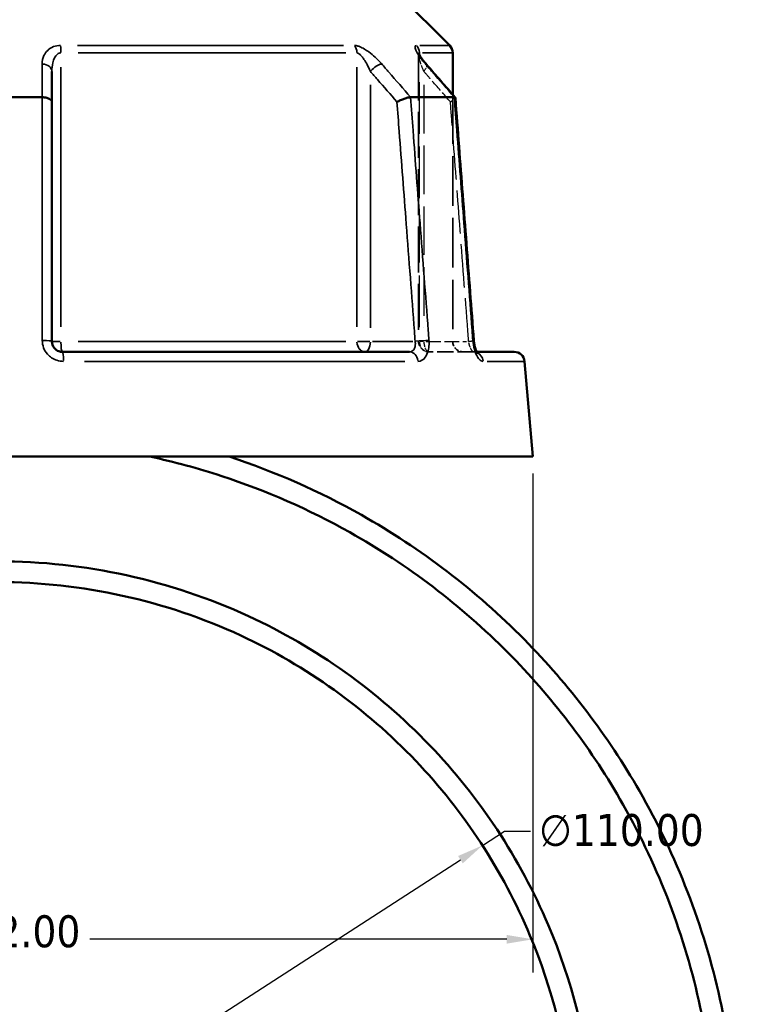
# Model space of a CAD drawing. Header units: millimetres. Extents: x 0 to 926, y 0 to 964.
# Tile 6 of 17: x 397 to 465, y 339 to 433. Entities that reach past the tile are written whole.
import ezdxf

# ---------------------------------------------------------------- set-up
doc = ezdxf.new("R2010")
doc.units = ezdxf.units.MM
doc.linetypes.add('DASHED', pattern=[0.2067, 0.1654, -0.0413])
for name, color, linetype, lineweight in [('Dimension (ANSI)', 7, 'Continuous', 25), ('Hidden (ANSI)', 7, 'DASHED', 35), ('Hidden Narrow (ANSI)', 7, 'DASHED', 25), ('Visible (ANSI)', 7, 'Continuous', 50), ('Visible Narrow (ANSI)', 7, 'Continuous', 35)]:
    doc.layers.add(name, color=color, linetype=linetype, lineweight=lineweight)
doc.styles.add('Note Text (ANSI)', font='tahoma.ttf')
doc.dimstyles.new('Default - mm (ANSI)', dxfattribs={"dimtxt": 3.048, "dimasz": 2.5, "dimexe": 3.175, "dimexo": 1.6002, "dimgap": 0.8, "dimtad": 0, "dimtoh": 1, "dimrnd": 1e-08, "dimzin": 4, "dimdsep": 46, "dimtxsty": 'Note Text (ANSI)', "dimcen": 0.09, "dimdle": 10, "dimclrd": 256, "dimclre": 256, "dimclrt": 256, "dimadec": 1, "dimazin": 1, "dimtfac": 1, "dimtofl": 0, "dimtmove": 0, "dimatfit": 3, "dimfxl": 1, "dimtolj": 1, "dimtzin": 4, "dimlwd": -1, "dimlwe": -1, "dimarcsym": 0})

# ---------------------------------------------------------------- blocks, each defined once
blk = doc.blocks.new('*D6')
at = {"layer": 'Defpoints', "color": 0, "transparency": 16777216}
for p in [(440.92, 353.739), (348.552, 294.007)]:
    blk.add_point(p, dxfattribs=at)
at = {"layer": 'Dimension (ANSI)', "transparency": 16777216}
for p, q in [((440.92, 353.739), (443.02, 355.097)), ((443.02, 355.097), (445.52, 355.097)), ((350.651, 295.364), (438.821, 352.382))]:
    blk.add_line(p, q, dxfattribs=at)
for points in [[(438.595, 352.732), (439.047, 352.032), (440.92, 353.739)], [(350.425, 295.714), (350.877, 295.014), (348.552, 294.007)]]:
    blk.add_solid(points, dxfattribs=at)
at = {"layer": 'Dimension (ANSI)', "transparency": 16777216, "insert": (446.32, 356.738), "char_height": 3.048, "attachment_point": 1, "style": 'Note Text (ANSI)'}
blk.add_mtext('\\A1;∅110.00', dxfattribs=at)
blk = doc.blocks.new('*D11')
at = {"layer": 'Defpoints', "color": 0, "transparency": 16777216}
for p in [(343.736, 390.848), (445.736, 390.848), (343.736, 344.782)]:
    blk.add_point(p, dxfattribs=at)
at = {"layer": 'Dimension (ANSI)', "transparency": 16777216}
for p, q in [((343.736, 389.248), (343.736, 341.607)), ((445.736, 389.248), (445.736, 341.607)), ((346.236, 344.782), (386.019, 344.782)), ((443.236, 344.782), (403.453, 344.782))]:
    blk.add_line(p, q, dxfattribs=at)
for points in [[(346.236, 345.198), (346.236, 344.365), (343.736, 344.782)], [(443.236, 345.198), (443.236, 344.365), (445.736, 344.782)]]:
    blk.add_solid(points, dxfattribs=at)
at = {"layer": 'Dimension (ANSI)', "transparency": 16777216, "insert": (386.819, 347.075), "char_height": 3.048, "attachment_point": 1, "style": 'Note Text (ANSI)'}
blk.add_mtext('\\A1;{\\fAIGDT|b0|i0;\\H3.0480;\\ln}\\fTahoma|b0|i0;\\H3.0480;102.00', dxfattribs=at)

msp = doc.modelspace()

# ---------------------------------------------------------------- linework, layer by layer
at = {"layer": 'Hidden (ANSI)', "ltscale": 26.493855}
msp.add_line((434.829, 429.229), (434.829, 401.848), dxfattribs=at)
at = {"layer": 'Hidden (ANSI)', "ltscale": 28.476215}
msp.add_line((438.086, 425.392), (438.086, 401.848), dxfattribs=at)
at = {"layer": 'Hidden (ANSI)', "ltscale": 9.334328}
msp.add_line((440.073, 400.848), (435.829, 400.848), dxfattribs=at)
at = {"layer": 'Hidden (ANSI)', "ltscale": 1.47006}
msp.add_line((440.073, 400.848), (440.368, 400.848), dxfattribs=at)
at = {"layer": 'Hidden (ANSI)', "ltscale": 2.991791}
for centre in [(435.829, 401.848), (439.086, 401.848)]:
    msp.add_arc(centre, 1, 180, 270, dxfattribs=at)
at = {"layer": 'Hidden (ANSI)', "ltscale": 8.512628}
msp.add_ellipse((-9553.392, -11013.381), major_axis=(-354.119, -16144.189), ratio=0.871299, start_param=2.377123, end_param=2.377399, dxfattribs=at)
at = {"layer": 'Hidden (ANSI)', "ltscale": 4.578617}
msp.add_open_spline([(434.829, 429.229), (434.829, 429.272), (434.826, 429.302), (434.819, 429.343), (434.816, 429.355), (434.813, 429.367), (434.813, 429.364), (434.82, 429.346), (434.829, 429.325), (434.862, 429.257), (434.891, 429.203), (434.977, 429.06), (435.039, 428.965), (435.183, 428.763), (435.265, 428.656), (435.426, 428.455), (435.503, 428.363), (435.584, 428.27)], degree=3, knots=[0.079099, 0.079099, 0.079099, 0.079099, 0.0947452, 0.0947452, 0.1107377, 0.1107377, 0.1298416, 0.1298416, 0.1559652, 0.1559652, 0.1953205, 0.1953205, 0.2485839, 0.2485839, 0.3018473, 0.3018473, 0.345416, 0.345416, 0.345416, 0.345416], dxfattribs=at)
at = {"layer": 'Hidden (ANSI)', "ltscale": 0.735502}
msp.add_open_spline([(434.814, 429.364), (434.814, 429.364), (434.816, 429.357), (434.823, 429.324), (434.827, 429.299), (434.829, 429.251), (434.829, 429.241), (434.829, 429.229)], degree=3, knots=[0.22711666, 0.22711666, 0.22711666, 0.22711666, 0.24544118, 0.24544118, 0.26213437, 0.26213437, 0.26631814, 0.26631814, 0.26631814, 0.26631814], dxfattribs=at)
at = {"layer": 'Hidden (ANSI)', "ltscale": 2.089214}
msp.add_open_spline([(437.864, 424.698), (437.866, 424.699), (437.867, 424.7), (437.97, 424.756), (438.061, 424.811), (438.207, 424.914), (438.263, 424.962), (438.325, 425.037), (438.339, 425.066), (438.337, 425.089)], degree=3, knots=[-0.1537126, -0.1537126, -0.1537126, -0.1537126, -0.1532374, -0.1532374, -0.1140917, -0.1140917, -0.0754562, -0.0754562, -0.0439381, -0.0439381, -0.0439381, -0.0439381], dxfattribs=at)
at = {"layer": 'Hidden (ANSI)', "ltscale": 2.63652}
msp.add_open_spline([(440.368, 400.848), (440.387, 400.811), (440.405, 400.782), (440.436, 400.736), (440.447, 400.723), (440.447, 400.724), (440.438, 400.734), (440.391, 400.767), (440.353, 400.789), (440.239, 400.831), (440.16, 400.848), (440.073, 400.848)], degree=3, knots=[0.1643631, 0.1643631, 0.1643631, 0.1643631, 0.1934363, 0.1934363, 0.2277272, 0.2277272, 0.25683, 0.25683, 0.2851617, 0.2851617, 0.314811, 0.314811, 0.314811, 0.314811], dxfattribs=at)
at = {"layer": 'Hidden (ANSI)', "ltscale": 1.700917}
msp.add_open_spline([(440.073, 400.848), (440.177, 400.848), (440.269, 400.823), (440.383, 400.774), (440.415, 400.751), (440.443, 400.729), (440.447, 400.724), (440.447, 400.724)], degree=3, knots=[0, 0, 0, 0, 0.03548795, 0.03548795, 0.06659065, 0.06659065, 0.08751627, 0.08751627, 0.08751627, 0.08751627], dxfattribs=at)
at = {"layer": 'Hidden Narrow (ANSI)', "ltscale": 29.756474}
msp.add_line((434.903, 403.215), (434.903, 427.817), dxfattribs=at)
at = {"layer": 'Hidden Narrow (ANSI)', "ltscale": 28.04664}
msp.add_line((435.329, 426.325), (435.329, 403.136), dxfattribs=at)
at = {"layer": 'Hidden Narrow (ANSI)', "ltscale": 1.795034}
msp.add_line((435.285, 401.848), (434.831, 401.848), dxfattribs=at)
at = {"layer": 'Hidden Narrow (ANSI)', "ltscale": 8.457208}
msp.add_line((435.543, 401.848), (439.388, 401.848), dxfattribs=at)
at = {"layer": 'Hidden Narrow (ANSI)', "ltscale": 2.029475}
msp.add_ellipse((434.829, 427.613), major_axis=(0.755, 0.656), ratio=0.354319, start_param=5.158424, end_param=6.223987, dxfattribs=at)
at = {"layer": 'Hidden Narrow (ANSI)', "ltscale": 2.692601}
for ratio in [0.926566, 0.5]:
    msp.add_ellipse((435.829, 401.848), major_axis=(0, -1), ratio=ratio, start_param=4.790929, end_param=6.204645, dxfattribs=at)
at = {"layer": 'Hidden Narrow (ANSI)', "ltscale": 1.797881}
msp.add_ellipse((439.102, 401.848), major_axis=(0.997, 0.076), ratio=0.04373, start_param=5.28677, end_param=6.230742, dxfattribs=at)
at = {"layer": 'Hidden Narrow (ANSI)', "ltscale": 0.633677}
msp.add_ellipse((440.073, 399.848), major_axis=(0, 1), ratio=0.921327, start_param=5.931955, end_param=6.2647, dxfattribs=at)
at = {"layer": 'Hidden Narrow (ANSI)', "ltscale": 3.592147}
msp.add_open_spline([(435.329, 427.613), (435.209, 427.889), (435.102, 428.164), (434.896, 428.777), (434.814, 429.111), (434.833, 429.29), (434.835, 429.3), (434.837, 429.31)], degree=3, knots=[0, 0, 0, 0, 0.1173418, 0.1173418, 0.2810905, 0.2810905, 0.2916805, 0.2916805, 0.2916805, 0.2916805], dxfattribs=at)
at = {"layer": 'Hidden Narrow (ANSI)', "ltscale": 7.081717}
msp.add_open_spline([(437.864, 424.698), (437.245, 425.41), (436.626, 426.122), (436.007, 426.834), (435.781, 427.094), (435.555, 427.354), (435.329, 427.613)], degree=3, knots=[2.5586218, 2.5586218, 2.5586218, 2.5586218, 2.8613077, 2.8613077, 2.8613077, 2.9717419, 2.9717419, 2.9717419, 2.9717419], dxfattribs=at)
at = {"layer": 'Hidden Narrow (ANSI)', "ltscale": 24.968994}
msp.add_open_spline([(439.602, 401.848), (439.578, 402.168), (439.553, 402.487), (439.27, 406.219), (439.01, 409.632), (438.751, 413.044), (438.527, 415.988), (438.303, 418.933), (438.007, 422.817), (437.936, 423.758), (437.864, 424.698)], degree=3, knots=[1.204615, 1.204615, 1.204615, 1.204615, 1.300862, 1.300862, 2.32853, 2.32853, 2.32853, 3.215225, 3.215225, 3.498434, 3.498434, 3.498434, 3.498434], dxfattribs=at)
at = {"layer": 'Hidden Narrow (ANSI)', "ltscale": 2.712193}
msp.add_open_spline([(440.073, 400.848), (440.051, 400.848), (440.026, 400.858), (439.957, 400.908), (439.91, 400.964), (439.805, 401.14), (439.746, 401.274), (439.657, 401.559), (439.624, 401.704), (439.602, 401.848)], degree=3, knots=[0, 0, 0, 0, 0.0486765, 0.0486765, 0.1265588, 0.1265588, 0.2278058, 0.2278058, 0.314814, 0.314814, 0.314814, 0.314814], dxfattribs=at)
at = {"layer": 'Visible (ANSI)'}
for p, q in [((430.485, 437.398), (437.793, 430.09)), ((438.086, 429.383), (438.086, 425.392)), ((399.836, 424.698), (399.836, 427.613)), ((390.575, 425.148), (398.897, 425.148)), ((434.067, 425.148), (438.229, 425.148)), ((399.836, 401.848), (399.836, 424.698)), ((400.836, 400.848), (433.973, 400.848)), ((440.368, 400.848), (443.945, 400.848)), ((444.941, 399.935), (445.736, 390.848)), ((343.736, 390.848), (445.736, 390.848))]:
    msp.add_line(p, q, dxfattribs=at)
for centre, start, end in [((437.086, 429.383), 0, 45), ((443.945, 399.848), 5, 90)]:
    msp.add_arc(centre, 1, start, end, dxfattribs=at)
msp.add_ellipse((-9416.729, -10856.235), major_axis=(350.928, 15922.406), ratio=0.871323, start_param=5.518805, end_param=5.519086, dxfattribs=at)
for points, knots in [([(435.584, 428.27), (435.485, 428.384), (435.391, 428.496), (435.22, 428.714), (435.141, 428.82), (435.004, 429.017), (434.946, 429.109), (434.88, 429.225), (434.861, 429.259), (434.836, 429.31), (434.827, 429.329), (434.818, 429.353), (434.815, 429.36), (434.814, 429.363), (434.814, 429.364), (434.814, 429.364)], [0, 0, 0, 0, 0.0532636, 0.0532636, 0.1065273, 0.1065273, 0.1597909, 0.1597909, 0.1864227, 0.1864227, 0.2069394, 0.2069394, 0.2220218, 0.2220218, 0.2271167, 0.2271167, 0.2271167, 0.2271167]), ([(399.836, 424.698), (399.836, 424.699), (399.836, 424.7), (399.836, 424.756), (399.812, 424.811), (399.723, 424.914), (399.657, 424.962), (399.489, 425.044), (399.388, 425.079), (399.165, 425.128), (399.046, 425.143), (398.923, 425.147)], [-0.1537126, -0.1537126, -0.1537126, -0.1537126, -0.1532373, -0.1532373, -0.1140917, -0.1140917, -0.0754559, -0.0754559, -0.0369579, -0.0369579, 0, 0, 0, 0]), ([(434.053, 425.147), (433.982, 425.143), (433.895, 425.128), (433.693, 425.079), (433.579, 425.044), (433.342, 424.962), (433.221, 424.914), (432.985, 424.811), (432.871, 424.756), (432.767, 424.7), (432.766, 424.699), (432.764, 424.698)], [-0.153595, -0.153595, -0.153595, -0.153595, -0.1165508, -0.1165508, -0.0779628, -0.0779628, -0.039237, -0.039237, 0, 0, 0.0004763, 0.0004763, 0.0004763, 0.0004763]), ([(438.337, 425.089), (438.337, 425.094), (438.336, 425.099), (438.324, 425.128), (438.292, 425.143), (438.24, 425.147)], [-0.04393815, -0.04393815, -0.04393815, -0.04393815, -0.03695796, -0.03695796, 0, 0, 0, 0]), ([(440.099, 401.924), (439.982, 403.468), (439.864, 405.012), (439.629, 408.101), (439.512, 409.646), (439.277, 412.734), (439.16, 414.279), (438.925, 417.367), (438.807, 418.912), (438.572, 422), (438.455, 423.545), (438.337, 425.089)], [1.204615, 1.204615, 1.204615, 1.204615, 1.669705, 1.669705, 2.134794, 2.134794, 2.599883, 2.599883, 3.064972, 3.064972, 3.530061, 3.530061, 3.530061, 3.530061]), ([(400.836, 400.848), (400.726, 400.848), (400.616, 400.866), (400.344, 400.96), (400.192, 401.063), (399.923, 401.377), (399.836, 401.612), (399.836, 401.848)], [0, 0, 0, 0, 0.066534, 0.066534, 0.1729885, 0.1729885, 0.3148129, 0.3148129, 0.3148129, 0.3148129]), ([(440.099, 401.924), (440.11, 401.786), (440.128, 401.649), (440.177, 401.389), (440.208, 401.267), (440.274, 401.059), (440.309, 400.97), (440.351, 400.881), (440.36, 400.864), (440.368, 400.848)], [0, 0, 0, 0, 0.0524687, 0.0524687, 0.1038572, 0.1038572, 0.1517375, 0.1517375, 0.1643631, 0.1643631, 0.1643631, 0.1643631]), ([(440.447, 400.724), (440.447, 400.724), (440.446, 400.724), (440.441, 400.73), (440.43, 400.744), (440.396, 400.795), (440.374, 400.835), (440.321, 400.943), (440.291, 401.015), (440.231, 401.189), (440.201, 401.295), (440.148, 401.53), (440.126, 401.66), (440.107, 401.836), (440.102, 401.88), (440.099, 401.924)], [0.0875163, 0.0875163, 0.0875163, 0.0875163, 0.0946431, 0.0946431, 0.1246226, 0.1246226, 0.1595063, 0.1595063, 0.2006208, 0.2006208, 0.2474292, 0.2474292, 0.2980865, 0.2980865, 0.314814, 0.314814, 0.314814, 0.314814]), ([(407.558, 254.549), (414.328, 255.801), (420.914, 258.052), (434.624, 265.119), (441.495, 270.423), (452.591, 282.786), (456.942, 289.726), (462.685, 303.782), (464.372, 310.772), (464.979, 317.86), (465.283, 321.404), (465.317, 324.972), (464.848, 332.075), (464.344, 335.609), (462.807, 342.563), (461.774, 345.983), (459.203, 352.629), (457.665, 355.856), (452.876, 364.205), (449.178, 369.073), (440.321, 378.049), (435.07, 382.065), (425.356, 387.543), (421.124, 389.41), (416.75, 390.848)], [0.183601, 0.183601, 0.183601, 0.183601, 0.477717, 0.477717, 0.842243, 0.842243, 1.186457, 1.186457, 1.489274, 1.489274, 1.489274, 1.640682, 1.640682, 1.79209, 1.79209, 1.943499, 1.943499, 2.094907, 2.094907, 2.352302, 2.352302, 2.630053, 2.630053, 2.825251, 2.825251, 2.825251, 2.825251]), ([(409.195, 390.848), (411.507, 390.349), (413.793, 389.729), (416.041, 388.994), (420.276, 387.607), (424.375, 385.806), (433.791, 380.52), (438.887, 376.643), (447.495, 367.968), (451.095, 363.26), (455.768, 355.176), (457.272, 352.05), (459.79, 345.608), (460.806, 342.291), (462.324, 335.542), (462.827, 332.109), (463.31, 325.208), (463.29, 321.739), (463.009, 318.292), (462.445, 311.397), (460.83, 304.589), (455.288, 290.887), (451.074, 284.112), (440.298, 272.035), (433.613, 266.848), (420.364, 259.988), (414.065, 257.808), (407.586, 256.571)], [-2.928853, -2.928853, -2.928853, -2.928853, -2.825251, -2.825251, -2.825251, -2.630053, -2.630053, -2.352302, -2.352302, -2.094907, -2.094907, -1.943499, -1.943499, -1.79209, -1.79209, -1.640682, -1.640682, -1.489274, -1.489274, -1.489274, -1.186457, -1.186457, -0.842243, -0.842243, -0.477717, -0.477717, -0.18876, -0.18876, -0.18876, -0.18876]), ([(407.586, 268.359), (410.363, 269.001), (413.091, 269.852), (420.83, 272.919), (425.627, 275.673), (432.465, 281.04), (434.829, 283.243), (439.151, 288.015), (441.109, 290.584), (444.687, 296.21), (446.273, 299.288), (448.862, 305.679), (449.866, 308.992), (451.723, 317.997), (452.025, 323.801), (451.456, 329.519), (450.886, 335.238), (449.445, 340.869), (444.499, 352.502), (440.639, 358.35), (430.946, 368.449), (425.06, 372.642), (411.152, 379.053), (402.947, 380.854), (394.736, 380.854)], [-2.914273, -2.914273, -2.914273, -2.914273, -2.764311, -2.764311, -2.476217, -2.476217, -2.30675, -2.30675, -2.137283, -2.137283, -1.955722, -1.955722, -1.774161, -1.774161, -1.471509, -1.471509, -1.471509, -1.168857, -1.168857, -0.805869, -0.805869, -0.431992, -0.431992, 0, 0, 0, 0]), ([(394.736, 378.873), (402.696, 378.873), (410.651, 377.118), (424.115, 370.876), (429.807, 366.795), (439.159, 356.982), (442.871, 351.305), (447.602, 340.03), (448.969, 334.58), (449.492, 329.053), (450.014, 323.527), (449.694, 317.925), (447.86, 309.249), (446.877, 306.059), (444.354, 299.912), (442.813, 296.954), (439.346, 291.553), (437.452, 289.088), (433.277, 284.513), (430.997, 282.403), (424.408, 277.265), (419.794, 274.631), (412.507, 271.759), (410.044, 270.983), (407.539, 270.384)], [0, 0, 0, 0, 0.431992, 0.431992, 0.805869, 0.805869, 1.168857, 1.168857, 1.471509, 1.471509, 1.471509, 1.774161, 1.774161, 1.955722, 1.955722, 2.137283, 2.137283, 2.30675, 2.30675, 2.476217, 2.476217, 2.764311, 2.764311, 2.905476, 2.905476, 2.905476, 2.905476])]:
    msp.add_open_spline(points, degree=3, knots=knots, dxfattribs=at)
for points in [[(398.897, 425.148), (398.906, 425.148), (398.915, 425.148), (398.923, 425.147)], [(434.053, 425.147), (434.058, 425.148), (434.063, 425.148), (434.067, 425.148)], [(438.229, 425.148), (438.232, 425.148), (438.236, 425.148), (438.24, 425.147)]]:
    msp.add_open_spline(points, degree=3, dxfattribs=at)
at = {"layer": 'Visible Narrow (ANSI)'}
for p, q in [((402.298, 430.09), (427.664, 430.09)), ((434.936, 430.09), (437.785, 430.09)), ((427.888, 429.383), (402.35, 429.383)), ((434.903, 429.194), (434.903, 429.373)), ((438.078, 429.383), (435.21, 429.383)), ((400.699, 403.225), (400.699, 428.006)), ((428.94, 428.006), (428.94, 403.225)), ((430.229, 403.136), (430.229, 426.325)), ((400.628, 401.848), (399.839, 401.848)), ((402.35, 401.848), (427.888, 401.848)), ((430.166, 401.848), (428.986, 401.848)), ((434.288, 401.848), (430.443, 401.848)), ((433.526, 399.935), (402.943, 399.935)), ((444.931, 399.935), (441.372, 399.935))]:
    msp.add_line(p, q, dxfattribs=at)
for centre, major_axis, ratio, start_param, end_param in [((400.561, 429.383), (0, -1), 0.137542, 1.610066, 2.316925), ((428.151, 429.383), (0, 1), 0.789023, 4.751659, 5.458517), ((433.976, 429.383), (0, -1), 0.926566, 1.610066, 2.316925), ((398.836, 427.613), (1, 0), 0.708638, 0.075252, 1.429786), ((430.729, 427.613), (-0.755, -0.656), 0.354319, 3.66944, 5.023974), ((434.829, 427.613), (0.755, 0.656), 0.354319, 0.016054, 0.305024), ((398.836, 401.848), (1, 0), 0.08746, 0.07437, 1.413032), ((400.836, 401.848), (0, -1), 0.137542, 4.790929, 6.204645), ((429.729, 401.848), (0, -1), 0.789023, 4.790929, 6.204645), ((429.729, 401.848), (0, -1), 0.5, 0.07854, 1.492257), ((435.002, 401.848), (0.997, 0.076), 0.04373, 0.679702, 2.018364), ((439.102, 401.848), (0.997, 0.076), 0.04373, 0.021927, 0.416616), ((400.836, 399.848), (0, 1), 0.123962, 4.873832, 6.209009), ((433.973, 399.848), (0, 1), 0.797365, 4.873832, 6.209009), ((440.073, 399.848), (0, 1), 0.921327, 4.855346, 5.857779)]:
    msp.add_ellipse(centre, major_axis=major_axis, ratio=ratio, start_param=start_param, end_param=end_param, dxfattribs=at)
for points, knots in [([(400.658, 430.09), (400.426, 430.09), (400.201, 430.047), (399.552, 429.797), (399.254, 429.473), (398.96, 428.871), (398.902, 428.597), (398.902, 428.321)], [-0.3454164, -0.3454164, -0.3454164, -0.3454164, -0.2762086, -0.2762086, -0.1173418, -0.1173418, 0, 0, 0, 0]), ([(431.306, 428.321), (431.114, 428.542), (430.901, 428.761), (430.484, 429.144), (430.285, 429.31), (429.941, 429.565), (429.799, 429.661), (429.503, 429.838), (429.348, 429.918), (429.088, 430.021), (428.981, 430.054), (428.821, 430.084), (428.763, 430.09), (428.709, 430.09)], [-0.345416, -0.345416, -0.345416, -0.345416, -0.2514166, -0.2514166, -0.1744529, -0.1744529, -0.1228891, -0.1228891, -0.0672144, -0.0672144, -0.0258517, -0.0258517, 0, 0, 0, 0]), ([(434.631, 430.09), (434.549, 430.09), (434.501, 430.053), (434.446, 429.818), (434.608, 429.484), (435.018, 428.871), (435.232, 428.597), (435.472, 428.321)], [-0.3454168, -0.3454168, -0.3454168, -0.3454168, -0.2810905, -0.2810905, -0.1173418, -0.1173418, 0, 0, 0, 0]), ([(399.836, 427.613), (399.836, 427.889), (399.864, 428.164), (400.008, 428.766), (400.155, 429.09), (400.474, 429.339), (400.584, 429.383), (400.699, 429.383)], [0, 0, 0, 0, 0.1173418, 0.1173418, 0.2762086, 0.2762086, 0.3454164, 0.3454164, 0.3454164, 0.3454164]), ([(428.94, 429.383), (428.967, 429.383), (428.995, 429.377), (429.074, 429.347), (429.127, 429.314), (429.255, 429.211), (429.332, 429.131), (429.479, 428.954), (429.549, 428.858), (429.721, 428.603), (429.82, 428.437), (430.027, 428.054), (430.133, 427.835), (430.229, 427.613)], [0, 0, 0, 0, 0.0258517, 0.0258517, 0.0672144, 0.0672144, 0.1228891, 0.1228891, 0.1744529, 0.1744529, 0.2514166, 0.2514166, 0.345416, 0.345416, 0.345416, 0.345416]), ([(398.902, 428.321), (398.901, 428.061), (398.901, 427.801), (398.901, 427.541), (398.9, 426.744), (398.898, 425.946), (398.897, 425.148)], [-0.9791356, -0.9791356, -0.9791356, -0.9791356, -0.8687045, -0.8687045, -0.8687045, -0.5295492, -0.5295492, -0.5295492, -0.5295492]), ([(430.229, 427.613), (430.455, 427.354), (430.681, 427.094), (430.907, 426.834), (431.526, 426.122), (432.145, 425.41), (432.764, 424.698)], [1.52956, 1.52956, 1.52956, 1.52956, 1.6400257, 1.6400257, 1.6400257, 1.9426801, 1.9426801, 1.9426801, 1.9426801]), ([(434.067, 425.148), (433.373, 425.946), (432.679, 426.743), (431.985, 427.541), (431.759, 427.801), (431.532, 428.061), (431.306, 428.321)], [-1.9791464, -1.9791464, -1.9791464, -1.9791464, -1.6400257, -1.6400257, -1.6400257, -1.52956, -1.52956, -1.52956, -1.52956]), ([(435.472, 428.321), (435.698, 428.061), (435.923, 427.801), (436.149, 427.541), (436.842, 426.744), (437.536, 425.946), (438.229, 425.148)], [-2.9717419, -2.9717419, -2.9717419, -2.9717419, -2.8613077, -2.8613077, -2.8613077, -2.5221555, -2.5221555, -2.5221555, -2.5221555]), ([(398.923, 425.147), (398.923, 424.086), (398.923, 423.025), (398.922, 419.02), (398.922, 416.076), (398.921, 413.131), (398.921, 409.719), (398.92, 406.306), (398.92, 402.574), (398.919, 402.255), (398.919, 401.935)], [-3.534781, -3.534781, -3.534781, -3.534781, -3.215225, -3.215225, -2.32853, -2.32853, -2.32853, -1.300862, -1.300862, -1.204615, -1.204615, -1.204615, -1.204615]), ([(435.82, 401.935), (435.796, 402.255), (435.771, 402.574), (435.487, 406.306), (435.227, 409.719), (434.968, 413.131), (434.744, 416.076), (434.519, 419.02), (434.214, 423.025), (434.134, 424.086), (434.053, 425.147)], [-2.897305, -2.897305, -2.897305, -2.897305, -2.801058, -2.801058, -1.77339, -1.77339, -1.77339, -0.886695, -0.886695, -0.567139, -0.567139, -0.567139, -0.567139]), ([(438.24, 425.147), (438.32, 424.086), (438.401, 423.025), (438.705, 419.02), (438.929, 416.076), (439.153, 413.131), (439.412, 409.719), (439.671, 406.306), (439.955, 402.574), (439.979, 402.255), (440.003, 401.935)], [-3.534781, -3.534781, -3.534781, -3.534781, -3.215225, -3.215225, -2.32853, -2.32853, -2.32853, -1.300862, -1.300862, -1.204615, -1.204615, -1.204615, -1.204615]), ([(432.764, 424.698), (432.836, 423.758), (432.907, 422.817), (433.203, 418.933), (433.427, 415.988), (433.651, 413.044), (433.91, 409.632), (434.17, 406.219), (434.453, 402.487), (434.478, 402.168), (434.502, 401.848)], [0.603487, 0.603487, 0.603487, 0.603487, 0.886695, 0.886695, 1.77339, 1.77339, 1.77339, 2.801058, 2.801058, 2.897305, 2.897305, 2.897305, 2.897305]), ([(398.919, 401.935), (398.919, 401.464), (399.096, 400.994), (399.645, 400.365), (399.955, 400.159), (400.51, 399.972), (400.735, 399.935), (400.96, 399.935)], [-0.3148129, -0.3148129, -0.3148129, -0.3148129, -0.1729885, -0.1729885, -0.066534, -0.066534, 0, 0, 0, 0]), ([(434.502, 401.848), (434.512, 401.782), (434.518, 401.716), (434.522, 401.547), (434.512, 401.446), (434.466, 401.233), (434.42, 401.128), (434.262, 400.918), (434.125, 400.848), (433.973, 400.848)], [0, 0, 0, 0, 0.0398626, 0.0398626, 0.1036426, 0.1036426, 0.1865568, 0.1865568, 0.3148109, 0.3148109, 0.3148109, 0.3148109]), ([(434.768, 399.935), (435.031, 399.935), (435.279, 400.075), (435.585, 400.495), (435.68, 400.706), (435.79, 401.131), (435.818, 401.332), (435.832, 401.67), (435.83, 401.803), (435.82, 401.935)], [-0.3148109, -0.3148109, -0.3148109, -0.3148109, -0.1865568, -0.1865568, -0.1036426, -0.1036426, -0.0398626, -0.0398626, 0, 0, 0, 0]), ([(440.003, 401.935), (440.025, 401.646), (440.075, 401.357), (440.232, 400.788), (440.348, 400.519), (440.578, 400.167), (440.686, 400.055), (440.86, 399.955), (440.927, 399.935), (440.991, 399.935)], [-0.314814, -0.314814, -0.314814, -0.314814, -0.2278058, -0.2278058, -0.1265588, -0.1265588, -0.0486765, -0.0486765, 0, 0, 0, 0])]:
    msp.add_open_spline(points, degree=3, knots=knots, dxfattribs=at)
msp.add_open_spline([(434.837, 429.31), (434.847, 429.357), (434.869, 429.383), (434.903, 429.383)], degree=3, dxfattribs=at)

# ---------------------------------------------------------------- dimensions: what is measured, and where the dimension line sits
at = {"layer": 'Dimension (ANSI)'}
dim = msp.add_linear_dim(base=(343.736, 344.782), p1=(445.736, 390.848), p2=(343.736, 390.848), angle=180, text='{\\fAIGDT|b0|i0;\\H3.0480;\\ln}\\fTahoma|b0|i0;\\H3.0480;<>', dimstyle='Default - mm (ANSI)', override={"dimgap": 0.8, "dimtoh": 0, "dimdec": 2, "dimtol": 0, "dimlim": 0, "dimtp": 0, "dimtm": 0, "dimtdec": 2, "dimatfit": 1}, dxfattribs=at)
dim.commit()
dim.dimension.update_dxf_attribs({"geometry": '*D11', "text_midpoint": (394.736, 344.782), "dimtype": 160})
dim = msp.add_diameter_dim_2p(p1=(348.552, 294.007), p2=(440.92, 353.739), dimstyle='Default - mm (ANSI)', override={"dimgap": 0.8, "dimtih": 1, "dimdec": 2, "dimlfac": 1, "dimtol": 0, "dimlim": 0, "dimtp": 0, "dimtm": 0, "dimtdec": 2, "dimtofl": 1, "dimatfit": 2}, dxfattribs=at)
dim.commit()
dim.dimension.update_dxf_attribs({"geometry": '*D6', "text_midpoint": (454.16, 355.097), "dimtype": 163})

doc.saveas('drawing.dxf')
